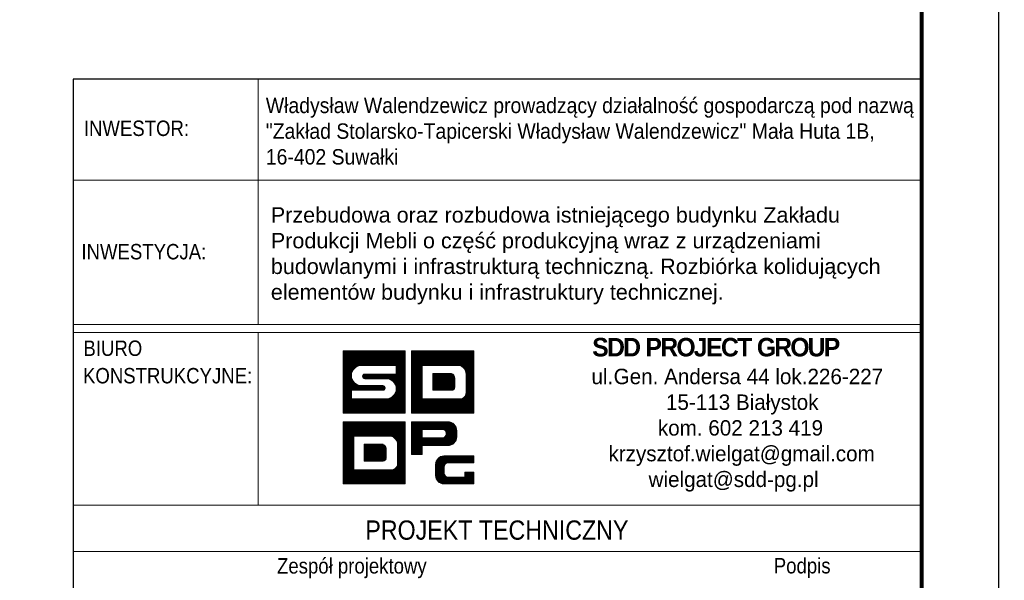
# Model space of a CAD drawing. Header units: millimetres. Extents: x 2097 to 3301, y 14853 to 15503.
# Tile 68 of 97: x 3172 to 3300, y 14941 to 15014. Entities that reach past the tile are written whole.
import ezdxf
from ezdxf.enums import TextEntityAlignment as Align

# ---------------------------------------------------------------- set-up
doc = ezdxf.new("R2010")
doc.units = ezdxf.units.MM
doc.header["$LTSCALE"] = 10
for name, color, linetype, lineweight in [('--- widok', 7, 'Continuous', 13), ('_RAMKA', 7, 'Continuous', 35), ('PS_DIM', 4, 'Continuous', 13)]:
    doc.layers.add(name, color=color, linetype=linetype, lineweight=lineweight)
doc.layers.add('_FORMATKA', color=8, linetype='Continuous', plot=False)
doc.layers.add('_tabelka', color=7, linetype='Continuous')
doc.styles.add('gil', font='txt', dxfattribs={"width": 0.9})

# ---------------------------------------------------------------- blocks, each defined once
blk = doc.blocks.new('tabela_rys')
at = {"layer": '_tabelka', "color": 251, "lineweight": 15}
for p, q in [((45.62, 123.55), (45.62, 91.73)), ((21.62, 110.45), (131.62, 110.45)), ((21.62, 91.73), (131.62, 91.73)), ((21.62, 91.73), (131.62, 91.73)), ((21.62, 91.73), (131.62, 91.73)), ((131.62, 90.73), (21.62, 90.73)), ((45.62, 68.32), (45.62, 90.73)), ((21.62, 68.32), (131.48, 68.32)), ((131.62, 62.32), (21.62, 62.32))]:
    blk.add_line(p, q, dxfattribs=at)
at = {"layer": '_tabelka', "color": 251, "lineweight": 30}
blk.add_lwpolyline([(131.62, 123.55), (21.62, 123.55), (21.62, 7.77), (131.62, 7.77)], close=True, dxfattribs=at)
at = {"layer": 'PS_DIM', "color": 12, "true_color": 0xc90603}
for p, q in [((56.62, 88.27), (56.68, 88.33)), ((56.62, 88.1), (56.84, 88.33)), ((56.62, 87.93), (57.01, 88.33)), ((56.62, 87.76), (57.18, 88.33)), ((56.62, 87.59), (57.35, 88.33)), ((56.62, 87.43), (57.52, 88.33)), ((56.62, 87.26), (57.69, 88.33)), ((56.62, 87.09), (57.86, 88.33)), ((56.62, 86.92), (58.02, 88.33)), ((56.62, 86.75), (58.19, 88.33)), ((56.62, 86.58), (58.36, 88.33)), ((56.62, 86.42), (58.53, 88.33)), ((56.62, 86.25), (58.7, 88.33)), ((56.62, 86.08), (58.87, 88.33)), ((56.62, 85.91), (59.03, 88.33)), ((56.62, 85.74), (59.2, 88.33)), ((56.62, 85.57), (59.37, 88.33)), ((56.62, 85.41), (59.54, 88.33)), ((56.62, 85.24), (59.71, 88.33)), ((56.62, 85.07), (59.88, 88.33)), ((56.62, 84.9), (60.04, 88.33)), ((56.62, 84.73), (60.21, 88.33)), ((56.62, 88.33), (64.68, 88.33)), ((56.62, 80.27), (56.62, 88.33)), ((58.28, 86.23), (60.38, 88.33)), ((58.6, 86.38), (60.55, 88.33)), ((58.82, 86.43), (60.72, 88.33)), ((59, 86.45), (60.89, 88.33)), ((59.17, 86.45), (61.05, 88.33)), ((59.34, 86.45), (61.22, 88.33)), ((59.51, 86.45), (61.39, 88.33)), ((59.68, 86.45), (61.56, 88.33)), ((59.85, 86.45), (61.73, 88.33)), ((60.01, 86.45), (61.9, 88.33)), ((60.18, 86.45), (62.06, 88.33)), ((60.35, 86.45), (62.23, 88.33)), ((60.52, 86.45), (62.4, 88.33)), ((60.69, 86.45), (62.57, 88.33)), ((60.86, 86.45), (62.74, 88.33)), ((61.02, 86.45), (62.91, 88.33)), ((61.19, 86.45), (63.07, 88.33)), ((61.36, 86.45), (63.24, 88.33)), ((61.53, 86.45), (63.41, 88.33)), ((61.7, 86.45), (63.58, 88.33)), ((61.87, 86.45), (63.75, 88.33)), ((62.04, 86.45), (63.92, 88.33)), ((62.2, 86.45), (64.09, 88.33)), ((62.37, 86.45), (64.25, 88.33)), ((62.54, 86.45), (64.42, 88.33)), ((62.71, 86.45), (64.59, 88.33)), ((62.88, 86.45), (64.68, 88.25)), ((63.05, 86.45), (64.68, 88.08)), ((64.68, 88.33), (64.68, 80.27)), ((65.5, 88.33), (73.56, 88.33)), ((65.5, 80.27), (65.5, 88.33)), ((65.5, 88.2), (65.63, 88.33)), ((65.5, 88.03), (65.8, 88.33)), ((65.5, 87.86), (65.97, 88.33)), ((65.5, 87.69), (66.14, 88.33)), ((65.5, 87.52), (66.3, 88.33)), ((65.5, 87.35), (66.47, 88.33)), ((65.5, 87.18), (66.64, 88.33)), ((65.5, 87.02), (66.81, 88.33)), ((65.5, 86.85), (66.98, 88.33)), ((65.5, 86.68), (67.15, 88.33)), ((65.5, 86.51), (67.31, 88.33)), ((65.5, 86.34), (67.48, 88.33)), ((65.5, 86.17), (67.65, 88.33)), ((65.5, 86.01), (67.82, 88.33)), ((65.5, 85.84), (67.99, 88.33)), ((65.5, 85.67), (68.16, 88.33)), ((65.5, 85.5), (68.32, 88.33)), ((65.5, 85.33), (68.49, 88.33)), ((65.5, 85.16), (68.66, 88.33)), ((66.95, 86.45), (68.83, 88.33)), ((67.12, 86.45), (69, 88.33)), ((67.28, 86.45), (69.17, 88.33)), ((67.45, 86.45), (69.33, 88.33)), ((67.62, 86.45), (69.5, 88.33)), ((67.79, 86.45), (69.67, 88.33)), ((67.96, 86.45), (69.84, 88.33)), ((68.13, 86.45), (70.01, 88.33)), ((68.29, 86.45), (70.18, 88.33)), ((68.46, 86.45), (70.34, 88.33)), ((68.63, 86.45), (70.51, 88.33)), ((68.8, 86.45), (70.68, 88.33)), ((68.97, 86.45), (70.85, 88.33)), ((69.14, 86.45), (71.02, 88.33)), ((69.31, 86.45), (71.19, 88.33)), ((69.47, 86.45), (71.35, 88.33)), ((69.64, 86.45), (71.52, 88.33)), ((69.81, 86.45), (71.69, 88.33)), ((69.98, 86.45), (71.86, 88.33)), ((70.15, 86.45), (72.03, 88.33)), ((70.32, 86.45), (72.2, 88.33)), ((70.48, 86.45), (72.37, 88.33)), ((70.65, 86.45), (72.53, 88.33)), ((70.82, 86.45), (72.7, 88.33)), ((70.99, 86.45), (72.87, 88.33)), ((71.16, 86.45), (73.04, 88.33)), ((71.33, 86.45), (73.21, 88.33)), ((71.49, 86.45), (73.38, 88.33)), ((71.66, 86.44), (73.54, 88.33)), ((71.79, 86.41), (73.56, 88.18)), ((73.56, 88.33), (73.56, 80.27)), ((63.21, 86.45), (64.68, 87.91)), ((63.38, 86.45), (64.68, 87.74)), ((63.51, 86.4), (64.68, 87.58)), ((63.51, 86.23), (64.68, 87.41)), ((63.51, 86.07), (64.68, 87.24)), ((63.51, 85.9), (64.68, 87.07)), ((63.51, 85.73), (64.68, 86.9)), ((71.91, 86.36), (73.56, 88.01)), ((72.02, 86.3), (73.56, 87.84)), ((72.12, 86.23), (73.56, 87.67)), ((72.21, 86.15), (73.56, 87.5)), ((72.29, 86.06), (73.56, 87.33)), ((72.36, 85.97), (73.56, 87.17)), ((72.43, 85.86), (73.56, 87)), ((72.48, 85.75), (73.56, 86.83)), ((56.62, 84.56), (57.91, 85.86)), ((56.62, 84.4), (57.76, 85.54)), ((63.51, 86.45), (59.01, 86.45)), ((62.84, 84.55), (64.68, 86.4)), ((62.94, 84.49), (64.68, 86.23)), ((63.04, 84.42), (64.68, 86.06)), ((63.12, 84.34), (64.68, 85.89)), ((63.2, 84.25), (64.68, 85.72)), ((63.28, 84.15), (64.68, 85.55)), ((63.51, 85.56), (64.68, 86.73)), ((63.51, 85.39), (64.68, 86.56)), ((63.51, 85.32), (63.51, 86.45)), ((65.5, 85), (66.88, 86.38)), ((65.5, 84.83), (66.88, 86.21)), ((65.5, 84.66), (66.88, 86.04)), ((65.5, 84.49), (66.88, 85.87)), ((65.5, 84.32), (66.88, 85.71)), ((65.5, 84.15), (66.88, 85.54)), ((66.88, 86.45), (66.88, 82.1)), ((71.64, 86.45), (66.88, 86.45)), ((66.88, 86.45), (66.88, 82.1)), ((68.1, 86.45), (66.88, 86.45)), ((71.64, 86.45), (68.43, 86.45)), ((72.52, 85.62), (73.56, 86.66)), ((72.54, 85.48), (73.56, 86.49)), ((72.55, 85.32), (73.56, 86.32)), ((72.55, 85.15), (73.56, 86.15)), ((72.55, 84.98), (73.56, 85.99)), ((72.55, 84.81), (73.56, 85.82)), ((72.55, 84.64), (73.56, 85.65)), ((56.62, 84.23), (57.71, 85.32)), ((56.62, 84.06), (57.69, 85.14)), ((56.62, 83.89), (57.7, 84.98)), ((56.62, 83.72), (57.73, 84.83)), ((56.62, 83.55), (57.77, 84.7)), ((56.62, 83.39), (57.81, 84.58)), ((56.62, 83.22), (57.87, 84.47)), ((56.62, 83.05), (57.94, 84.37)), ((56.62, 82.88), (58.01, 84.28)), ((59.14, 85.07), (59.39, 85.32)), ((59.16, 84.92), (59.56, 85.32)), ((59.22, 84.81), (59.73, 85.32)), ((59.32, 84.74), (59.9, 85.32)), ((59.44, 85.32), (63.51, 85.32)), ((62.19, 84.72), (59.44, 84.72)), ((59.47, 84.72), (60.07, 85.32)), ((59.64, 84.72), (60.24, 85.32)), ((59.81, 84.72), (60.41, 85.32)), ((59.97, 84.72), (60.57, 85.32)), ((60.14, 84.72), (60.74, 85.32)), ((60.31, 84.72), (60.91, 85.32)), ((60.48, 84.72), (61.08, 85.32)), ((60.65, 84.72), (61.25, 85.32)), ((60.82, 84.72), (61.42, 85.32)), ((60.98, 84.72), (61.58, 85.32)), ((61.15, 84.72), (61.75, 85.32)), ((61.32, 84.72), (61.92, 85.32)), ((61.49, 84.72), (62.09, 85.32)), ((61.66, 84.72), (62.26, 85.32)), ((61.83, 84.72), (62.43, 85.32)), ((61.99, 84.72), (62.59, 85.32)), ((62.16, 84.72), (62.76, 85.32)), ((62.32, 84.71), (62.93, 85.32)), ((62.47, 84.69), (63.1, 85.32)), ((62.6, 84.66), (63.27, 85.32)), ((62.72, 84.61), (63.44, 85.32)), ((63.34, 84.05), (64.68, 85.39)), ((63.4, 83.93), (64.68, 85.22)), ((63.44, 83.81), (64.68, 85.05)), ((63.48, 83.68), (64.68, 84.88)), ((63.49, 83.18), (64.68, 84.38)), ((63.5, 83.53), (64.68, 84.71)), ((63.51, 83.37), (64.68, 84.54)), ((65.5, 83.99), (66.88, 85.37)), ((65.5, 83.82), (66.88, 85.2)), ((65.5, 83.65), (66.88, 85.03)), ((65.5, 83.48), (66.88, 84.86)), ((65.5, 83.31), (66.88, 84.7)), ((65.5, 83.14), (66.88, 84.53)), ((65.5, 82.98), (66.88, 84.36)), ((68.24, 85.39), (68.24, 83.22)), ((70.68, 85.39), (68.24, 85.39)), ((68.24, 85.39), (68.24, 83.22)), ((70.68, 85.39), (68.24, 85.39)), ((68.24, 85.38), (68.25, 85.39)), ((68.24, 85.22), (68.42, 85.39)), ((68.24, 85.05), (68.59, 85.39)), ((68.24, 84.88), (68.76, 85.39)), ((68.24, 84.71), (68.93, 85.39)), ((68.24, 84.54), (69.09, 85.39)), ((68.24, 84.37), (69.26, 85.39)), ((68.24, 84.21), (69.43, 85.39)), ((68.24, 84.04), (69.6, 85.39)), ((68.24, 83.87), (69.77, 85.39)), ((68.24, 83.7), (69.94, 85.39)), ((68.24, 83.53), (70.1, 85.39)), ((68.24, 83.36), (70.27, 85.39)), ((68.27, 83.22), (70.44, 85.39)), ((68.43, 83.22), (70.61, 85.39)), ((68.6, 83.22), (70.75, 85.36)), ((68.77, 83.22), (70.85, 85.3)), ((68.94, 83.22), (70.94, 85.22)), ((69.11, 83.22), (71.01, 85.12)), ((69.28, 83.22), (71.06, 85)), ((69.44, 83.22), (71.08, 84.85)), ((69.61, 83.22), (71.08, 84.68)), ((69.78, 83.22), (71.08, 84.52)), ((69.95, 83.22), (71.08, 84.35)), ((71.08, 83.62), (71.08, 84.83)), ((71.08, 83.62), (71.08, 84.83)), ((72.55, 84.47), (73.56, 85.48)), ((72.55, 82.89), (72.55, 85.32)), ((72.55, 82.89), (72.55, 85.32)), ((72.55, 84.3), (73.56, 85.31)), ((72.55, 84.14), (73.56, 85.14)), ((72.55, 83.97), (73.56, 84.98)), ((72.55, 83.8), (73.56, 84.81)), ((72.55, 83.63), (73.56, 84.64)), ((72.55, 83.46), (73.56, 84.47)), ((72.55, 83.29), (73.56, 84.3)), ((56.62, 82.71), (58.09, 84.19)), ((56.62, 82.54), (58.18, 84.11)), ((56.62, 82.38), (58.28, 84.04)), ((56.62, 82.21), (58.39, 83.98)), ((56.62, 82.04), (57.69, 83.12)), ((61.76, 83.22), (57.69, 83.22)), ((57.69, 83.22), (57.69, 82.1)), ((57.8, 83.22), (58.5, 83.92)), ((57.97, 83.22), (58.62, 83.88)), ((58.14, 83.22), (58.76, 83.84)), ((58.31, 83.22), (58.91, 83.82)), ((58.47, 83.22), (59.07, 83.82)), ((58.64, 83.22), (59.24, 83.82)), ((58.81, 83.22), (59.41, 83.82)), ((58.98, 83.22), (59.58, 83.82)), ((59.01, 83.82), (61.76, 83.82)), ((59.15, 83.22), (59.75, 83.82)), ((59.32, 83.22), (59.92, 83.82)), ((59.48, 83.22), (60.08, 83.82)), ((59.65, 83.22), (60.25, 83.82)), ((59.82, 83.22), (60.42, 83.82)), ((59.99, 83.22), (60.59, 83.82)), ((60.16, 83.22), (60.76, 83.82)), ((60.33, 83.22), (60.93, 83.82)), ((60.49, 83.22), (61.09, 83.82)), ((60.66, 83.22), (61.26, 83.82)), ((60.83, 83.22), (61.43, 83.82)), ((61, 83.22), (61.6, 83.82)), ((61.07, 80.27), (64.68, 83.87)), ((61.17, 83.22), (61.77, 83.82)), ((61.24, 80.27), (64.68, 83.7)), ((61.34, 83.22), (61.9, 83.79)), ((61.41, 80.27), (64.68, 83.53)), ((61.5, 83.22), (61.99, 83.71)), ((61.58, 80.27), (64.68, 83.37)), ((61.67, 83.22), (62.05, 83.6)), ((61.75, 80.27), (64.68, 83.2)), ((61.86, 83.24), (62.05, 83.43)), ((61.92, 80.27), (64.68, 83.03)), ((63.15, 82.51), (64.68, 84.04)), ((63.42, 82.95), (64.68, 84.21)), ((65.5, 82.81), (66.88, 84.19)), ((65.5, 82.64), (66.88, 84.02)), ((65.5, 82.47), (66.88, 83.85)), ((65.5, 82.3), (66.88, 83.69)), ((65.5, 82.13), (66.88, 83.52)), ((65.5, 81.96), (66.88, 83.35)), ((65.5, 81.8), (66.88, 83.18)), ((65.5, 81.63), (66.88, 83.01)), ((68.24, 83.22), (70.68, 83.22)), ((68.24, 83.22), (70.68, 83.22)), ((70.12, 83.22), (71.08, 84.18)), ((70.29, 83.22), (71.08, 84.01)), ((70.36, 80.27), (73.56, 83.46)), ((70.45, 83.22), (71.08, 83.84)), ((70.53, 80.27), (73.56, 83.29)), ((70.62, 83.22), (71.08, 83.67)), ((70.7, 80.27), (73.56, 83.12)), ((70.81, 83.24), (71.06, 83.48)), ((70.87, 80.27), (73.56, 82.96)), ((72.47, 82.54), (73.56, 83.63)), ((72.54, 82.78), (73.56, 83.8)), ((72.55, 83.13), (73.56, 84.13)), ((72.55, 82.96), (73.56, 83.97)), ((56.62, 81.87), (57.69, 82.95)), ((56.62, 81.7), (57.69, 82.78)), ((56.62, 81.53), (57.69, 82.61)), ((56.62, 81.36), (57.69, 82.44)), ((56.62, 81.2), (57.69, 82.27)), ((56.62, 81.03), (57.69, 82.1)), ((56.62, 80.86), (57.85, 82.1)), ((56.62, 80.69), (58.02, 82.1)), ((56.62, 80.52), (58.19, 82.1)), ((56.62, 80.35), (58.36, 82.1)), ((56.7, 80.27), (58.53, 82.1)), ((56.86, 80.27), (58.7, 82.1)), ((57.03, 80.27), (58.86, 82.1)), ((57.2, 80.27), (59.03, 82.1)), ((57.37, 80.27), (59.2, 82.1)), ((57.54, 80.27), (59.37, 82.1)), ((57.69, 82.1), (62.19, 82.1)), ((57.71, 80.27), (59.54, 82.1)), ((57.87, 80.27), (59.71, 82.1)), ((58.04, 80.27), (59.87, 82.1)), ((58.21, 80.27), (60.04, 82.1)), ((58.38, 80.27), (60.21, 82.1)), ((58.55, 80.27), (60.38, 82.1)), ((58.72, 80.27), (60.55, 82.1)), ((58.89, 80.27), (60.72, 82.1)), ((59.05, 80.27), (60.88, 82.1)), ((59.22, 80.27), (61.05, 82.1)), ((59.39, 80.27), (61.22, 82.1)), ((59.56, 80.27), (61.39, 82.1)), ((59.73, 80.27), (61.56, 82.1)), ((59.9, 80.27), (61.73, 82.1)), ((60.06, 80.27), (61.89, 82.1)), ((60.23, 80.27), (62.06, 82.1)), ((60.4, 80.27), (62.23, 82.1)), ((60.57, 80.27), (62.42, 82.12)), ((60.74, 80.27), (62.65, 82.18)), ((60.91, 80.27), (63.09, 82.45)), ((62.08, 80.27), (64.68, 82.86)), ((62.25, 80.27), (64.68, 82.69)), ((62.42, 80.27), (64.68, 82.52)), ((62.59, 80.27), (64.68, 82.36)), ((62.76, 80.27), (64.68, 82.19)), ((62.93, 80.27), (64.68, 82.02)), ((63.09, 80.27), (64.68, 81.85)), ((63.26, 80.27), (64.68, 81.68)), ((65.5, 81.46), (66.88, 82.84)), ((65.5, 81.29), (66.88, 82.68)), ((65.5, 81.12), (66.88, 82.51)), ((65.5, 80.95), (66.88, 82.34)), ((65.5, 80.79), (66.88, 82.17)), ((65.5, 80.62), (66.98, 82.1)), ((65.5, 80.45), (67.14, 82.1)), ((65.5, 80.28), (67.31, 82.1)), ((65.65, 80.27), (67.48, 82.1)), ((65.82, 80.27), (67.65, 82.1)), ((65.99, 80.27), (67.82, 82.1)), ((66.15, 80.27), (67.99, 82.1)), ((66.32, 80.27), (68.15, 82.1)), ((66.49, 80.27), (68.32, 82.1)), ((66.66, 80.27), (68.49, 82.1)), ((66.83, 80.27), (68.66, 82.1)), ((66.88, 82.1), (71.64, 82.1)), ((66.88, 82.1), (71.64, 82.1)), ((67, 80.27), (68.83, 82.1)), ((67.17, 80.27), (69, 82.1)), ((67.33, 80.27), (69.16, 82.1)), ((67.5, 80.27), (69.33, 82.1)), ((67.67, 80.27), (69.5, 82.1)), ((67.84, 80.27), (69.67, 82.1)), ((68.01, 80.27), (69.84, 82.1)), ((68.18, 80.27), (70.01, 82.1)), ((68.34, 80.27), (70.17, 82.1)), ((68.51, 80.27), (70.34, 82.1)), ((68.68, 80.27), (70.51, 82.1)), ((68.85, 80.27), (70.68, 82.1)), ((69.02, 80.27), (70.85, 82.1)), ((69.19, 80.27), (71.02, 82.1)), ((69.35, 80.27), (71.19, 82.1)), ((69.52, 80.27), (71.35, 82.1)), ((69.69, 80.27), (71.52, 82.1)), ((69.86, 80.27), (71.69, 82.09)), ((70.03, 80.27), (71.86, 82.1)), ((70.2, 80.27), (72.11, 82.17)), ((71.04, 80.27), (73.56, 82.79)), ((71.21, 80.27), (73.56, 82.62)), ((71.37, 80.27), (73.56, 82.45)), ((71.54, 80.27), (73.56, 82.28)), ((71.71, 80.27), (73.56, 82.11)), ((71.88, 80.27), (73.56, 81.95)), ((72.05, 80.27), (73.56, 81.78)), ((63.43, 80.27), (64.68, 81.51)), ((63.6, 80.27), (64.68, 81.35)), ((63.77, 80.27), (64.68, 81.18)), ((63.94, 80.27), (64.68, 81.01)), ((64.1, 80.27), (64.68, 80.84)), ((64.27, 80.27), (64.68, 80.67)), ((64.44, 80.27), (64.68, 80.5)), ((72.22, 80.27), (73.56, 81.61)), ((72.38, 80.27), (73.56, 81.44)), ((72.55, 80.27), (73.56, 81.27)), ((72.72, 80.27), (73.56, 81.1)), ((72.89, 80.27), (73.56, 80.93)), ((73.06, 80.27), (73.56, 80.77)), ((73.23, 80.27), (73.56, 80.6)), ((73.4, 80.27), (73.56, 80.43)), ((64.68, 80.27), (56.62, 80.27)), ((56.62, 79.14), (64.68, 79.14)), ((56.62, 71.08), (56.62, 79.14)), ((56.62, 79.14), (64.68, 79.14)), ((56.62, 71.08), (56.62, 79.14)), ((56.62, 79.01), (56.75, 79.14)), ((56.62, 78.84), (56.92, 79.14)), ((56.62, 78.67), (57.09, 79.14)), ((56.62, 78.5), (57.25, 79.14)), ((56.62, 78.33), (57.42, 79.14)), ((56.62, 78.17), (57.59, 79.14)), ((56.62, 78), (57.76, 79.14)), ((56.62, 77.83), (57.93, 79.14)), ((56.62, 77.66), (58.1, 79.14)), ((56.62, 77.49), (58.27, 79.14)), ((56.62, 77.32), (58.43, 79.14)), ((56.62, 77.16), (58.6, 79.14)), ((56.62, 76.99), (58.77, 79.14)), ((56.62, 76.82), (58.94, 79.14)), ((56.62, 76.65), (59.11, 79.14)), ((56.62, 76.48), (59.28, 79.14)), ((56.62, 76.31), (59.44, 79.14)), ((56.62, 76.15), (59.61, 79.14)), ((56.62, 75.98), (59.78, 79.14)), ((58.07, 77.26), (59.95, 79.14)), ((58.24, 77.26), (60.12, 79.14)), ((58.4, 77.26), (60.29, 79.14)), ((58.57, 77.26), (60.45, 79.14)), ((58.74, 77.26), (60.62, 79.14)), ((58.91, 77.26), (60.79, 79.14)), ((59.08, 77.26), (60.96, 79.14)), ((59.25, 77.26), (61.13, 79.14)), ((59.41, 77.26), (61.3, 79.14)), ((59.58, 77.26), (61.46, 79.14)), ((59.75, 77.26), (61.63, 79.14)), ((59.92, 77.26), (61.8, 79.14)), ((60.09, 77.26), (61.97, 79.14)), ((60.26, 77.26), (62.14, 79.14)), ((60.42, 77.26), (62.31, 79.14)), ((60.59, 77.26), (62.47, 79.14)), ((60.76, 77.26), (62.64, 79.14)), ((60.93, 77.26), (62.81, 79.14)), ((61.1, 77.26), (62.98, 79.14)), ((61.27, 77.26), (63.15, 79.14)), ((61.44, 77.26), (63.32, 79.14)), ((61.6, 77.26), (63.48, 79.14)), ((61.77, 77.26), (63.65, 79.14)), ((61.94, 77.26), (63.82, 79.14)), ((62.11, 77.26), (63.99, 79.14)), ((62.28, 77.26), (64.16, 79.14)), ((62.45, 77.26), (64.33, 79.14)), ((62.61, 77.26), (64.5, 79.14)), ((62.78, 77.26), (64.66, 79.14)), ((64.61, 80.27), (64.68, 80.33)), ((64.68, 79.14), (64.68, 71.08)), ((64.68, 79.14), (64.68, 71.08)), ((73.56, 80.27), (65.5, 80.27)), ((62.91, 77.22), (64.68, 78.99)), ((63.03, 77.17), (64.68, 78.82)), ((63.14, 77.11), (64.68, 78.65)), ((63.24, 77.04), (64.68, 78.48)), ((63.33, 76.96), (64.68, 78.31)), ((63.41, 76.88), (64.68, 78.15)), ((63.48, 76.78), (64.68, 77.98)), ((56.62, 75.81), (58, 77.19)), ((56.62, 75.64), (58, 77.02)), ((56.62, 75.47), (58, 76.86)), ((56.62, 75.3), (58, 76.69)), ((58, 77.26), (58, 72.91)), ((62.76, 77.26), (58, 77.26)), ((58, 77.26), (58, 72.91)), ((62.76, 77.26), (58, 77.26)), ((58, 77.26), (58, 72.91)), ((62.76, 77.26), (58, 77.26)), ((63.55, 76.67), (64.68, 77.81)), ((63.6, 76.56), (64.68, 77.64)), ((63.64, 76.43), (64.68, 77.47)), ((63.66, 76.29), (64.68, 77.3)), ((63.67, 76.13), (64.68, 77.14)), ((63.67, 75.96), (64.68, 76.97)), ((63.67, 75.79), (64.68, 76.8)), ((63.67, 75.62), (64.68, 76.63)), ((56.62, 75.13), (58, 76.52)), ((56.62, 74.97), (58, 76.35)), ((56.62, 74.8), (58, 76.18)), ((56.62, 74.63), (58, 76.01)), ((56.62, 74.46), (58, 75.85)), ((56.62, 74.29), (58, 75.68)), ((56.62, 74.12), (58, 75.51)), ((56.62, 73.96), (58, 75.34)), ((59.36, 76.21), (59.36, 74.03)), ((61.8, 76.21), (59.36, 76.21)), ((59.36, 76.2), (59.37, 76.21)), ((59.36, 76.03), (59.54, 76.21)), ((59.36, 75.86), (59.71, 76.21)), ((59.36, 75.69), (59.88, 76.21)), ((59.36, 75.52), (60.05, 76.21)), ((59.36, 75.36), (60.21, 76.21)), ((59.36, 75.19), (60.38, 76.21)), ((59.36, 75.02), (60.55, 76.21)), ((59.36, 74.85), (60.72, 76.21)), ((59.36, 74.68), (60.89, 76.21)), ((59.36, 74.51), (61.06, 76.21)), ((59.36, 74.35), (61.22, 76.21)), ((59.36, 74.18), (61.39, 76.21)), ((59.36, 76.21), (59.36, 74.03)), ((61.8, 76.21), (59.36, 76.21)), ((59.36, 76.21), (59.36, 74.03)), ((61.8, 76.21), (59.36, 76.21)), ((59.39, 74.03), (61.56, 76.21)), ((59.55, 74.03), (61.73, 76.21)), ((59.72, 74.03), (61.87, 76.18)), ((59.89, 74.03), (61.97, 76.11)), ((60.06, 74.03), (62.06, 76.03)), ((60.23, 74.03), (62.13, 75.93)), ((60.4, 74.03), (62.18, 75.81)), ((60.56, 74.03), (62.2, 75.66)), ((60.73, 74.03), (62.2, 75.5)), ((60.9, 74.03), (62.2, 75.33)), ((62.2, 74.43), (62.2, 75.64)), ((62.2, 74.43), (62.2, 75.64)), ((62.2, 74.43), (62.2, 75.64)), ((63.67, 75.45), (64.68, 76.46)), ((63.67, 75.29), (64.68, 76.29)), ((63.67, 73.7), (63.67, 76.13)), ((63.67, 73.7), (63.67, 76.13)), ((63.67, 73.7), (63.67, 76.13)), ((63.67, 75.12), (64.68, 76.13)), ((63.67, 74.95), (64.68, 75.96)), ((63.67, 74.78), (64.68, 75.79)), ((63.67, 74.61), (64.68, 75.62)), ((63.67, 74.44), (64.68, 75.45)), ((56.62, 73.79), (58, 75.17)), ((56.62, 73.62), (58, 75)), ((56.62, 73.45), (58, 74.84)), ((56.62, 73.28), (58, 74.67)), ((56.62, 73.11), (58, 74.5)), ((56.62, 72.95), (58, 74.33)), ((56.62, 72.78), (58, 74.16)), ((59.36, 74.03), (61.8, 74.03)), ((59.36, 74.03), (61.8, 74.03)), ((59.36, 74.03), (61.8, 74.03)), ((61.07, 74.03), (62.2, 75.16)), ((61.24, 74.03), (62.2, 74.99)), ((61.41, 74.03), (62.2, 74.82)), ((61.48, 71.08), (64.68, 74.27)), ((61.57, 74.03), (62.2, 74.65)), ((61.65, 71.08), (64.68, 74.1)), ((61.74, 74.03), (62.2, 74.49)), ((61.93, 74.05), (62.18, 74.29)), ((63.59, 73.35), (64.68, 74.44)), ((63.66, 73.59), (64.68, 74.61)), ((63.67, 74.28), (64.68, 75.28)), ((63.67, 74.11), (64.68, 75.12)), ((63.67, 73.94), (64.68, 74.95)), ((63.67, 73.77), (64.68, 74.78)), ((56.62, 72.61), (58, 73.99)), ((56.62, 72.44), (58, 73.82)), ((56.62, 72.27), (58, 73.66)), ((56.62, 72.1), (58, 73.49)), ((56.62, 71.94), (58, 73.32)), ((56.62, 71.77), (58, 73.15)), ((56.62, 71.6), (58, 72.98)), ((56.62, 71.43), (58.1, 72.91)), ((56.62, 71.26), (58.26, 72.91)), ((56.62, 71.09), (58.43, 72.91)), ((56.77, 71.08), (58.6, 72.91)), ((56.94, 71.08), (58.77, 72.91)), ((57.11, 71.08), (58.94, 72.91)), ((57.27, 71.08), (59.11, 72.91)), ((57.44, 71.08), (59.27, 72.91)), ((57.61, 71.08), (59.44, 72.91)), ((57.78, 71.08), (59.61, 72.91)), ((57.95, 71.08), (59.78, 72.91)), ((58, 72.91), (62.76, 72.91)), ((58, 72.91), (62.76, 72.91)), ((58, 72.91), (62.76, 72.91)), ((58.12, 71.08), (59.95, 72.91)), ((58.28, 71.08), (60.12, 72.91)), ((58.45, 71.08), (60.28, 72.91)), ((58.62, 71.08), (60.45, 72.91)), ((58.79, 71.08), (60.62, 72.91)), ((58.96, 71.08), (60.79, 72.91)), ((59.13, 71.08), (60.96, 72.91)), ((59.3, 71.08), (61.13, 72.91)), ((59.46, 71.08), (61.29, 72.91)), ((59.63, 71.08), (61.46, 72.91)), ((59.8, 71.08), (61.63, 72.91)), ((59.97, 71.08), (61.8, 72.91)), ((60.14, 71.08), (61.97, 72.91)), ((60.31, 71.08), (62.14, 72.91)), ((60.47, 71.08), (62.3, 72.91)), ((60.64, 71.08), (62.47, 72.91)), ((60.81, 71.08), (62.64, 72.91)), ((60.98, 71.08), (62.81, 72.9)), ((61.15, 71.08), (62.98, 72.91)), ((61.32, 71.08), (63.22, 72.99)), ((61.82, 71.08), (64.68, 73.94)), ((61.99, 71.08), (64.68, 73.77)), ((62.16, 71.08), (64.68, 73.6)), ((62.33, 71.08), (64.68, 73.43)), ((62.49, 71.08), (64.68, 73.26)), ((62.66, 71.08), (64.68, 73.09)), ((62.83, 71.08), (64.68, 72.93)), ((63, 71.08), (64.68, 72.76)), ((63.17, 71.08), (64.68, 72.59)), ((63.34, 71.08), (64.68, 72.42)), ((63.5, 71.08), (64.68, 72.25)), ((63.67, 71.08), (64.68, 72.08)), ((63.84, 71.08), (64.68, 71.92)), ((64.01, 71.08), (64.68, 71.75)), ((64.18, 71.08), (64.68, 71.58)), ((64.68, 71.08), (56.62, 71.08)), ((64.68, 71.08), (56.62, 71.08)), ((64.35, 71.08), (64.68, 71.41)), ((64.51, 71.08), (64.68, 71.24))]:
    blk.add_line(p, q, dxfattribs=at)
at = {"layer": 'PS_DIM', "color": 18, "true_color": 0x000000}
for p, q in [((65.5, 79.11), (65.53, 79.14)), ((65.5, 78.95), (65.69, 79.14)), ((65.5, 78.79), (65.85, 79.14)), ((65.5, 78.63), (66.01, 79.14)), ((65.5, 78.47), (66.17, 79.14)), ((65.5, 78.31), (66.33, 79.14)), ((65.5, 78.15), (66.49, 79.14)), ((65.5, 77.99), (66.65, 79.14)), ((65.5, 77.83), (66.81, 79.14)), ((65.5, 77.67), (66.97, 79.14)), ((65.5, 77.51), (67.13, 79.14)), ((65.5, 77.35), (67.29, 79.14)), ((65.5, 77.19), (67.45, 79.14)), ((65.5, 77.03), (67.61, 79.14)), ((65.5, 76.87), (67.77, 79.14)), ((65.5, 79.14), (65.5, 74.87)), ((70.17, 79.14), (65.5, 79.14)), ((66.92, 78.12), (67.93, 79.14)), ((67.08, 78.12), (68.09, 79.14)), ((67.23, 78.12), (68.25, 79.14)), ((67.39, 78.12), (68.41, 79.14)), ((67.55, 78.12), (68.57, 79.14)), ((67.71, 78.12), (68.73, 79.14)), ((67.87, 78.12), (68.89, 79.14)), ((68.03, 78.12), (69.05, 79.14)), ((68.19, 78.12), (69.21, 79.14)), ((68.35, 78.12), (69.37, 79.14)), ((68.51, 78.12), (69.53, 79.14)), ((68.67, 78.12), (69.69, 79.14)), ((68.83, 78.12), (69.85, 79.14)), ((68.99, 78.12), (70.01, 79.14)), ((69.15, 78.12), (70.17, 79.14)), ((69.31, 78.12), (70.32, 79.13)), ((65.5, 76.71), (66.86, 78.07)), ((65.5, 76.55), (66.86, 77.91)), ((66.86, 78.12), (66.86, 77.06)), ((69.51, 78.12), (66.86, 78.12)), ((68.84, 76.05), (71.24, 78.46)), ((69, 76.05), (71.29, 78.34)), ((69.16, 76.05), (71.33, 78.22)), ((69.32, 76.05), (71.35, 78.08)), ((69.47, 78.12), (70.45, 79.11)), ((69.48, 76.05), (71.36, 77.93)), ((69.62, 78.11), (70.58, 79.07)), ((69.74, 78.07), (70.69, 79.02)), ((69.83, 78), (70.79, 78.96)), ((69.9, 77.91), (70.89, 78.9)), ((69.91, 77.28), (71.19, 78.56)), ((69.96, 77.81), (70.97, 78.83)), ((69.98, 77.67), (71.05, 78.74)), ((69.98, 77.52), (71.13, 78.66)), ((71.36, 77.23), (71.36, 77.95)), ((65.5, 76.39), (66.86, 77.75)), ((65.5, 76.23), (66.86, 77.59)), ((65.5, 76.07), (66.86, 77.43)), ((65.5, 75.91), (66.86, 77.27)), ((65.5, 75.75), (66.86, 77.11)), ((65.5, 75.59), (66.97, 77.06)), ((65.5, 75.43), (67.13, 77.06)), ((65.5, 75.27), (67.29, 77.06)), ((65.5, 75.11), (67.45, 77.06)), ((65.5, 74.95), (67.61, 77.06)), ((65.58, 74.87), (67.77, 77.06)), ((66.86, 77.06), (69.51, 77.06)), ((66.92, 76.05), (67.93, 77.06)), ((67.08, 76.05), (68.09, 77.06)), ((67.24, 76.05), (68.25, 77.06)), ((67.4, 76.05), (68.41, 77.06)), ((67.56, 76.05), (68.57, 77.06)), ((67.72, 76.05), (68.73, 77.06)), ((67.88, 76.05), (68.89, 77.06)), ((68.04, 76.05), (69.05, 77.06)), ((68.2, 76.05), (69.21, 77.06)), ((68.36, 76.05), (69.37, 77.06)), ((68.52, 76.05), (69.53, 77.06)), ((68.68, 76.05), (69.77, 77.14)), ((69.64, 76.05), (71.36, 77.77)), ((69.8, 76.05), (71.36, 77.61)), ((69.96, 76.05), (71.36, 77.45)), ((69.99, 77.54), (69.99, 77.65)), ((70.12, 76.05), (71.36, 77.29)), ((70.28, 76.05), (71.35, 77.12)), ((70.48, 76.09), (71.32, 76.93)), ((70.75, 76.2), (71.21, 76.66)), ((65.74, 74.87), (66.86, 75.99)), ((65.9, 74.87), (66.86, 75.83)), ((66.06, 74.87), (66.86, 75.67)), ((66.22, 74.87), (66.86, 75.51)), ((66.38, 74.87), (66.86, 75.35)), ((66.86, 74.87), (66.86, 76.05)), ((66.86, 76.05), (70.17, 76.05)), ((65.5, 74.87), (66.86, 74.87)), ((66.54, 74.87), (66.86, 75.19)), ((66.7, 74.87), (66.86, 75.03)), ((68.6, 73.62), (69.68, 74.7)), ((68.6, 73.45), (69.85, 74.7)), ((68.6, 73.28), (70.02, 74.7)), ((68.6, 73.11), (70.19, 74.7)), ((68.6, 72.94), (70.36, 74.7)), ((68.6, 72.77), (70.53, 74.7)), ((68.6, 72.61), (70.69, 74.7)), ((68.6, 72.44), (70.86, 74.7)), ((68.61, 73.8), (69.5, 74.69)), ((68.69, 74.04), (69.26, 74.61)), ((73.56, 74.7), (69.7, 74.7)), ((70.14, 73.82), (71.03, 74.7)), ((70.33, 73.83), (71.2, 74.7)), ((70.5, 73.83), (71.37, 74.7)), ((70.67, 73.83), (71.54, 74.7)), ((70.83, 73.83), (71.7, 74.7)), ((71, 73.83), (71.87, 74.7)), ((71.17, 73.83), (72.04, 74.7)), ((71.34, 73.83), (72.21, 74.7)), ((71.51, 73.83), (72.38, 74.7)), ((71.68, 73.83), (72.55, 74.7)), ((71.85, 73.83), (72.71, 74.7)), ((72.01, 73.83), (72.88, 74.7)), ((72.18, 73.83), (73.05, 74.7)), ((72.35, 73.83), (73.22, 74.7)), ((72.52, 73.83), (73.39, 74.7)), ((72.69, 73.83), (73.56, 74.7)), ((72.86, 73.83), (73.56, 74.54)), ((73.02, 73.83), (73.56, 74.37)), ((73.19, 73.83), (73.56, 74.2)), ((73.36, 73.83), (73.56, 74.03)), ((73.56, 73.83), (73.56, 74.7)), ((68.6, 73.6), (68.6, 72.18)), ((68.6, 72.27), (69.74, 73.42)), ((68.6, 72.1), (69.73, 73.23)), ((68.62, 71.95), (69.73, 73.06)), ((68.65, 71.82), (69.73, 72.9)), ((69.73, 72.49), (69.73, 73.28)), ((70.28, 73.83), (73.56, 73.83)), ((73.53, 73.83), (73.56, 73.87)), ((68.7, 71.7), (69.73, 72.73)), ((68.76, 71.59), (69.73, 72.56)), ((68.83, 71.5), (69.74, 72.4)), ((68.91, 71.41), (69.77, 72.27)), ((69, 71.33), (69.84, 72.16)), ((69.1, 71.25), (69.92, 72.07)), ((69.2, 71.19), (70.02, 72)), ((69.32, 71.14), (70.14, 71.96)), ((69.45, 71.1), (70.29, 71.94)), ((69.6, 71.08), (70.45, 71.94)), ((69.76, 71.08), (70.62, 71.94)), ((69.93, 71.08), (70.79, 71.94)), ((70.1, 71.08), (70.96, 71.94)), ((70.27, 71.08), (71.13, 71.94)), ((72.4, 71.94), (70.28, 71.94)), ((70.44, 71.08), (71.3, 71.94)), ((70.6, 71.08), (71.46, 71.94)), ((70.77, 71.08), (71.63, 71.94)), ((70.94, 71.08), (71.8, 71.94)), ((71.11, 71.08), (71.97, 71.94)), ((71.28, 71.08), (72.14, 71.94)), ((71.45, 71.08), (72.31, 71.94)), ((71.61, 71.08), (73.16, 72.62)), ((71.78, 71.08), (73.32, 72.62)), ((71.95, 71.08), (73.49, 72.62)), ((72.12, 71.08), (73.56, 72.52)), ((72.29, 71.08), (73.56, 72.35)), ((72.4, 72.54), (72.48, 72.62)), ((72.4, 72.37), (72.65, 72.62)), ((72.4, 72.2), (72.82, 72.62)), ((72.4, 72.03), (72.99, 72.62)), ((73.56, 72.62), (72.4, 72.62)), ((72.4, 72.62), (72.4, 71.94)), ((72.46, 71.08), (73.56, 72.18)), ((72.62, 71.08), (73.56, 72.01)), ((72.79, 71.08), (73.56, 71.84)), ((72.96, 71.08), (73.56, 71.68)), ((73.13, 71.08), (73.56, 71.51)), ((73.56, 71.08), (73.56, 72.62)), ((69.7, 71.08), (73.56, 71.08)), ((73.3, 71.08), (73.56, 71.34)), ((73.47, 71.08), (73.56, 71.17))]:
    blk.add_line(p, q, dxfattribs=at)
at = {"layer": 'PS_DIM', "color": 12, "true_color": 0xc90603}
for centre, radius, start, end in [((59.01, 85.13), 1.31, 90, 270), ((71.43, 85.34), 1.12, 358.8688, 78.9457), ((71.43, 85.34), 1.12, 358.8688, 78.9457), ((59.44, 85.02), 0.3, 90, 270), ((62.19, 83.41), 1.31, 270, 90), ((70.48, 84.83), 0.597, 360, 70.5288), ((70.48, 84.83), 0.597, 360, 70.5288), ((61.76, 83.52), 0.3, 270, 90), ((70.68, 83.62), 0.398, 270, 360), ((70.68, 83.62), 0.398, 270, 0), ((71.75, 82.9), 0.806, 262.7652, 359.6781), ((71.75, 82.9), 0.806, 262.7652, 359.6781), ((62.55, 76.16), 1.12, 358.8688, 78.9457), ((62.55, 76.16), 1.12, 358.8688, 78.9457), ((62.55, 76.16), 1.12, 358.8688, 78.9457), ((61.6, 75.64), 0.597, 360, 70.5288), ((61.6, 75.64), 0.597, 360, 70.5288), ((61.6, 75.64), 0.597, 360, 70.5288), ((61.8, 74.43), 0.398, 270, 360), ((61.8, 74.43), 0.398, 270, 360), ((61.8, 74.43), 0.398, 270, 0), ((62.87, 73.71), 0.806, 262.7652, 359.6781), ((62.87, 73.71), 0.806, 262.7652, 359.6781), ((62.87, 73.71), 0.806, 262.7652, 359.6781)]:
    blk.add_arc(centre, radius, start, end, dxfattribs=at)
at = {"layer": 'PS_DIM', "color": 18, "true_color": 0x000000}
for centre, radius, start, end in [((70.17, 77.95), 1.19, 0, 90), ((69.51, 77.65), 0.475, 0, 89.972), ((69.51, 77.54), 0.475, 270, 0), ((70.17, 77.23), 1.19, 270, 0), ((69.7, 73.6), 1.1, 90, 180), ((70.28, 73.28), 0.55, 90, 180), ((69.7, 72.18), 1.1, 180, 270), ((70.28, 72.49), 0.55, 180, 270)]:
    blk.add_arc(centre, radius, start, end, dxfattribs=at)
at = {"layer": '--- widok', "ltscale": 0.5, "insert": (47.25, 106.96, 0.43), "char_height": 2, "width": 80.3878, "attachment_point": 1}
blk.add_mtext('{\\fArial|b0|i0|c238|p34;\\C0;Prze\\fArial|b0|i0|c0|p34;b\\fArial|b0|i0|c238|p34;u\\fArial|b0|i0|c0|p34;dowa o\\fArial|b0|i0|c238|p34;r\\fArial|b0|i0|c0|p34;a\\fArial|b0|i0|c238|p34;z\\fArial|b0|i0|c0|p34; \\fArial|b0|i0|c238|p34;r\\fArial|b0|i0|c0|p34;o\\fArial|b0|i0|c238|p34;z\\fArial|b0|i0|c0|p34;b\\fArial|b0|i0|c238|p34;u\\fArial|b0|i0|c0|p34;dowa \\fArial|b0|i0|c238|p34;ist\\fArial|b0|i0|c0|p34;n\\fArial|b0|i0|c238|p34;ieją\\fArial|b0|i0|c0|p34;c\\fArial|b0|i0|c238|p34;eg\\fArial|b0|i0|c0|p34;o b\\fArial|b0|i0|c238|p34;u\\fArial|b0|i0|c0|p34;d\\fArial|b0|i0|c238|p34;y\\fArial|b0|i0|c0|p34;n\\fArial|b0|i0|c238|p34;ku\\fArial|b0|i0|c0|p34; \\fArial|b0|i0|c238|p34;Z\\fArial|b0|i0|c0|p34;a\\fArial|b0|i0|c238|p34;kł\\fArial|b0|i0|c0|p34;ad\\fArial|b0|i0|c238|p34;u\\fArial|b0|i0|c0|p34; \\fArial|b0|i0|c238|p34;Pr\\fArial|b0|i0|c0|p34;od\\fArial|b0|i0|c238|p34;uk\\fArial|b0|i0|c0|p34;c\\fArial|b0|i0|c238|p34;ji\\fArial|b0|i0|c0|p34; \\fArial|b0|i0|c238|p34;Me\\fArial|b0|i0|c0|p34;b\\fArial|b0|i0|c238|p34;li\\fArial|b0|i0|c0|p34; o c\\fArial|b0|i0|c238|p34;zęść\\fArial|b0|i0|c0|p34; \\fArial|b0|i0|c238|p34;pr\\fArial|b0|i0|c0|p34;od\\fArial|b0|i0|c238|p34;uk\\fArial|b0|i0|c0|p34;c\\fArial|b0|i0|c238|p34;yj\\fArial|b0|i0|c0|p34;n\\fArial|b0|i0|c238|p34;ą\\fArial|b0|i0|c0|p34; w\\fArial|b0|i0|c238|p34;r\\fArial|b0|i0|c0|p34;a\\fArial|b0|i0|c238|p34;z\\fArial|b0|i0|c0|p34; \\fArial|b0|i0|c238|p34;z\\fArial|b0|i0|c0|p34; \\fArial|b0|i0|c238|p34;urzą\\fArial|b0|i0|c0|p34;d\\fArial|b0|i0|c238|p34;ze\\fArial|b0|i0|c0|p34;n\\fArial|b0|i0|c238|p34;i\\fArial|b0|i0|c0|p34;a\\fArial|b0|i0|c238|p34;mi\\fArial|b0|i0|c0|p34; b\\fArial|b0|i0|c238|p34;u\\fArial|b0|i0|c0|p34;dow\\fArial|b0|i0|c238|p34;l\\fArial|b0|i0|c0|p34;an\\fArial|b0|i0|c238|p34;ymi\\fArial|b0|i0|c0|p34; \\fArial|b0|i0|c238|p34;i\\fArial|b0|i0|c0|p34; \\fArial|b0|i0|c238|p34;i\\fArial|b0|i0|c0|p34;n\\fArial|b0|i0|c238|p34;fr\\fArial|b0|i0|c0|p34;a\\fArial|b0|i0|c238|p34;strukturą\\fArial|b0|i0|c0|p34; \\fArial|b0|i0|c238|p34;te\\fArial|b0|i0|c0|p34;c\\fArial|b0|i0|c238|p34;h\\fArial|b0|i0|c0|p34;n\\fArial|b0|i0|c238|p34;i\\fArial|b0|i0|c0|p34;c\\fArial|b0|i0|c238|p34;z\\fArial|b0|i0|c0|p34;n\\fArial|b0|i0|c238|p34;ą\\fArial|b0|i0|c0|p34;. \\fArial|b0|i0|c238|p34;R\\fArial|b0|i0|c0|p34;o\\fArial|b0|i0|c238|p34;z\\fArial|b0|i0|c0|p34;b\\fArial|b0|i0|c238|p34;iórk\\fArial|b0|i0|c0|p34;a \\fArial|b0|i0|c238|p34;k\\fArial|b0|i0|c0|p34;o\\fArial|b0|i0|c238|p34;li\\fArial|b0|i0|c0|p34;d\\fArial|b0|i0|c238|p34;ują\\fArial|b0|i0|c0|p34;c\\fArial|b0|i0|c238|p34;y\\fArial|b0|i0|c0|p34;c\\fArial|b0|i0|c238|p34;h\\fArial|b0|i0|c0|p34; \\fArial|b0|i0|c238|p34;eleme\\fArial|b0|i0|c0|p34;n\\fArial|b0|i0|c238|p34;tó\\fArial|b0|i0|c0|p34;w b\\fArial|b0|i0|c238|p34;u\\fArial|b0|i0|c0|p34;d\\fArial|b0|i0|c238|p34;y\\fArial|b0|i0|c0|p34;n\\fArial|b0|i0|c238|p34;ku\\fArial|b0|i0|c0|p34; \\fArial|b0|i0|c238|p34;i\\fArial|b0|i0|c0|p34; \\fArial|b0|i0|c238|p34;i\\fArial|b0|i0|c0|p34;n\\fArial|b0|i0|c238|p34;fr\\fArial|b0|i0|c0|p34;a\\fArial|b0|i0|c238|p34;struktury\\fArial|b0|i0|c0|p34; \\fArial|b0|i0|c238|p34;te\\fArial|b0|i0|c0|p34;c\\fArial|b0|i0|c238|p34;h\\fArial|b0|i0|c0|p34;n\\fArial|b0|i0|c238|p34;i\\fArial|b0|i0|c0|p34;c\\fArial|b0|i0|c238|p34;z\\fArial|b0|i0|c0|p34;n\\fArial|b0|i0|c238|p34;ej\\fArial|b0|i0|c0|p34;.}', dxfattribs=at)
at = {"layer": '_tabelka', "color": 12, "style": 'gil', "width": 0.9}
for s, height, p in [('INWESTOR:', 2, (29.83, 117.19)), ('INWESTYCJA:', 2, (30.79, 101.19)), ('BIURO', 2, (26.77, 88.67)), ('KONSTRUKCYJNE:', 2, (33.87, 85.11)), ('PROJEKT TECHNICZNY', 2.5, (76.55, 65.09))]:
    blk.add_text(s, height=height, dxfattribs=at).set_placement(p, align=Align.MIDDLE)
at = {"layer": '_tabelka', "color": 251, "style": 'gil', "width": 0.9}
for s, p in [('Zespół projektowy', (57.75, 60.22)), ('Podpis', (116.12, 60.22))]:
    blk.add_text(s, height=2, dxfattribs=at).set_placement(p, align=Align.MIDDLE)
at = {"layer": '_tabelka', "color": 7, "style": 'gil'}
for s, width, gutter_width, heights, insert, char_height, attachment_point in [('{\\fArial|b0|i0|c0|p34;\\C256;W\\fArial|b0|i0|c238|p34;ł\\fArial|b0|i0|c0|p34;ad\\fArial|b0|i0|c238|p34;ysł\\fArial|b0|i0|c0|p34;aw Wa\\fArial|b0|i0|c238|p34;le\\fArial|b0|i0|c0|p34;nd\\fArial|b0|i0|c238|p34;ze\\fArial|b0|i0|c0|p34;w\\fArial|b0|i0|c238|p34;i\\fArial|b0|i0|c0|p34;c\\fArial|b0|i0|c238|p34;z\\fArial|b0|i0|c0|p34;\\~\\fArial|b0|i0|c238|p34;pr\\fArial|b0|i0|c0|p34;owad\\fArial|b0|i0|c238|p34;zą\\fArial|b0|i0|c0|p34;c\\fArial|b0|i0|c238|p34;y\\fArial|b0|i0|c0|p34; d\\fArial|b0|i0|c238|p34;zi\\fArial|b0|i0|c0|p34;a\\fArial|b0|i0|c238|p34;ł\\fArial|b0|i0|c0|p34;a\\fArial|b0|i0|c238|p34;l\\fArial|b0|i0|c0|p34;no\\fArial|b0|i0|c238|p34;ść\\fArial|b0|i0|c0|p34; \\fArial|b0|i0|c238|p34;g\\fArial|b0|i0|c0|p34;o\\fArial|b0|i0|c238|p34;sp\\fArial|b0|i0|c0|p34;oda\\fArial|b0|i0|c238|p34;r\\fArial|b0|i0|c0|p34;c\\fArial|b0|i0|c238|p34;zą\\fArial|b0|i0|c0|p34; \\fArial|b0|i0|c238|p34;p\\fArial|b0|i0|c0|p34;od na\\fArial|b0|i0|c238|p34;z\\fArial|b0|i0|c0|p34;w\\fArial|b0|i0|c238|p34;ą\\fArial|b0|i0|c0|p34; \\fArial|b0|i0|c238|p34;"Z\\fArial|b0|i0|c0|p34;a\\fArial|b0|i0|c238|p34;kł\\fArial|b0|i0|c0|p34;ad \\fArial|b0|i0|c238|p34;St\\fArial|b0|i0|c0|p34;o\\fArial|b0|i0|c238|p34;l\\fArial|b0|i0|c0|p34;a\\fArial|b0|i0|c238|p34;rsk\\fArial|b0|i0|c0|p34;o-\\fArial|b0|i0|c238|p34;T\\fArial|b0|i0|c0|p34;a\\fArial|b0|i0|c238|p34;pi\\fArial|b0|i0|c0|p34;c\\fArial|b0|i0|c238|p34;erski\\fArial|b0|i0|c0|p34; W\\fArial|b0|i0|c238|p34;ł\\fArial|b0|i0|c0|p34;ad\\fArial|b0|i0|c238|p34;ysł\\fArial|b0|i0|c0|p34;aw Wa\\fArial|b0|i0|c238|p34;le\\fArial|b0|i0|c0|p34;nd\\fArial|b0|i0|c238|p34;ze\\fArial|b0|i0|c0|p34;w\\fArial|b0|i0|c238|p34;i\\fArial|b0|i0|c0|p34;c\\fArial|b0|i0|c238|p34;z"\\fArial|b0|i0|c0|p34; \\fArial|b0|i0|c238|p34;M\\fArial|b0|i0|c0|p34;a\\fArial|b0|i0|c238|p34;ł\\fArial|b0|i0|c0|p34;a \\fArial|b0|i0|c238|p34;Hut\\fArial|b0|i0|c0|p34;a \\fArial|b0|i0|c238|p34;1\\fArial|b0|i0|c0|p34;B\\fArial|b0|i0|c238|p34;, \\P16-402 Suwałki}', 87.5522, 12.5, [51.49], (46.6, 116.81), 2, 4), ('{\\fGill Sans MT|b1|i0|c238|p34;\\H0.96x;\\W1;\\T0.9;\\C12;         SDD \\C7;PROJECT GROUP\\fGill Sans MT|b0|i0|c238|p34;\\P\\pi7.1307;\\H0.83333x;\\T1;ul.^IGen. Andersa 44 lok.226-227\\P\\pi16.782;15-113 Białystok\\P\\pi15.736;kom. 602 213 419\\P\\pi9.3298;krzysztof.wielgat@gmail.com\\P       wielgat@\\C12;sdd-pg\\C7;.pl}', 50.3067, 15, [27.85], (81.68, 90.01), 2.5, 1)]:
    blk.add_mtext_dynamic_manual_height_columns(s, width=width, gutter_width=gutter_width, heights=heights, dxfattribs=dict(at, insert=insert, char_height=char_height, attachment_point=attachment_point))
at = {"layer": '_tabelka', "color": 7, "style": 'gil', "width": 0.9}
for p in [(47.79, 34.83), (47.79, 30.29), (47.79, 26.06)]:
    blk.add_attdef('NAZWA_RYS:', text='', height=2.5, dxfattribs=at).set_placement(p, align=Align.MIDDLE_LEFT)
blk.add_attdef('FORMAT', text='', height=2.5, dxfattribs=at).set_placement((33.12, 15.91), align=Align.MIDDLE)
at = {"layer": '_tabelka', "color": 7, "style": 'gil', "width": 0.9, "flags": 8}
for tag, p in [('DATA', (61.11, 15.91)), ('SKALA', (87.85, 15.91)), ('NR_RYSUNKU', (117.18, 15.91))]:
    blk.add_attdef(tag, text='', height=2.5, dxfattribs=at).set_placement(p, align=Align.MIDDLE)

msp = doc.modelspace()

# ---------------------------------------------------------------- linework, layer by layer
at = {"layer": '_FORMATKA', "lineweight": -3}
msp.add_lwpolyline([(2099.35, 14880.62), (3299.35, 14880.62), (3299.35, 15474.62), (2099.35, 15474.62)], close=True, dxfattribs=at)
at = {"layer": '_RAMKA', "lineweight": -3, "const_width": 0.5}
msp.add_lwpolyline([(2129.35, 14890.62), (3289.35, 14890.62), (3289.35, 15464.62), (2129.35, 15464.62)], close=True, dxfattribs=at)

# ---------------------------------------------------------------- block references
at = {"layer": 'PS_DIM', "color": 7}
msp.add_blockref('tabela_rys', (3157.74, 14882.85), dxfattribs=at)

doc.saveas('drawing.dxf')
